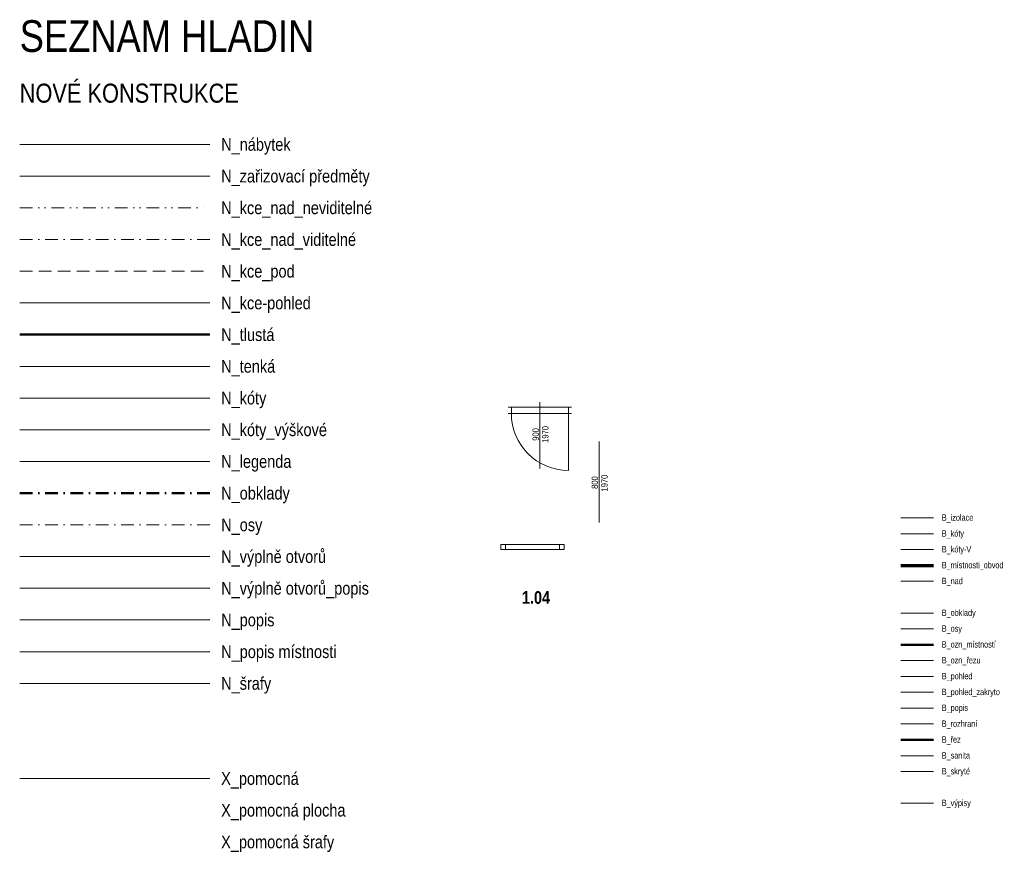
# Model space of a CAD drawing. Header units: millimetres. Extents: x 25686 to 167985, y -33439 to 84378.
# Tile 16 of 19: x 26913 to 42441, y -14795 to -1664. Entities that reach past the tile are written whole.
import ezdxf
from ezdxf.enums import TextEntityAlignment as Align

# ---------------------------------------------------------------- set-up
doc = ezdxf.new("R2010")
doc.units = ezdxf.units.MM
doc.header["$LTSCALE"] = 400
for name, pattern in [('DASHDOT', [1, 0.5, -0.25, 0, -0.25]), ('DASHED', [0.75, 0.5, -0.25]), ('DIVIDE', [1.25, 0.5, -0.25, 0, -0.25, 0, -0.25]), ('DĚLÍCÍ', [31.75, 12.7, -6.35, 0, -6.35, 0, -6.35]), ('ČERCHOVANÁ', [25.4, 12.7, -6.35, 0, -6.35])]:
    doc.linetypes.add(name, pattern=pattern)
doc.layers.get('0').update_dxf_attribs({"color": 250})
for name, color, linetype, lineweight in [('B_izolace', 7, 'Continuous', 18), ('B_kóty', 40, 'Continuous', 18), ('B_kóty-V', 74, 'Continuous', 18), ('B_nad', 7, 'DĚLÍCÍ', 18), ('B_obklady', 7, 'Continuous', 18), ('B_osy', 74, 'ČERCHOVANÁ', 18), ('B_ozn_místností', 74, 'Continuous', 50), ('B_ozn_řezu', 74, 'Continuous', 18), ('B_pohled', 7, 'Continuous', 18), ('B_pohled_zakryto', 5, 'Continuous', 18), ('B_popis', 74, 'Continuous', 18), ('B_rozhraní', 7, 'Continuous', 13), ('B_sanita', 7, 'Continuous', 18), ('B_skryté', 7, 'DASHED', 18), ('B_výpisy', 74, 'Continuous', 18), ('B_řez', 7, 'Continuous', 50), ('N_kce-pohled', 7, 'Continuous', 18), ('N_kce_nad_neviditelné', 7, 'DIVIDE', 18), ('N_kce_nad_viditelné', 7, 'DASHDOT', 18), ('N_kce_pod', 7, 'DASHED', 18), ('N_kóty', 160, 'Continuous', 13), ('N_kóty_výškové', 160, 'Continuous', 13), ('N_legenda', 7, 'Continuous', 13), ('N_nábytek', 7, 'Continuous', 13), ('N_obklady', 2, 'DASHDOT', 50), ('N_osy', 1, 'DASHDOT', 13), ('N_popis', 10, 'Continuous', 13), ('N_popis místnosti', 10, 'Continuous', 13), ('N_tenká', 7, 'Continuous', 18), ('N_tlustá', 7, 'Continuous', 50), ('N_výplně otvorů', 7, 'Continuous', 18), ('N_výplně otvorů_popis', 7, 'Continuous', 18), ('N_zařizovací předměty', 7, 'Continuous', 13), ('N_šrafy', 7, 'Continuous', 13)]:
    doc.layers.add(name, color=color, linetype=linetype, lineweight=lineweight)
doc.layers.add('B_místnosti_obvod', color=74, linetype='Continuous', lineweight=70, plot=False)
doc.layers.add('X_pomocná', color=40, linetype='Continuous', lineweight=18, plot=False)
doc.styles.get("Standard").update_dxf_attribs({"font": 'ARIALN.TTF'})

# ---------------------------------------------------------------- blocks, each defined once
blk = doc.blocks.new('*U100')
at = {"linetype": 'ByBlock'}
for p, q in [((-450, 0), (-500, 0)), ((-450, -100), (-450, 0)), ((0, 78), (0, -971)), ((-450, -100), (-500, -100)), ((450, 0), (450, -100)), ((500, 0), (450, 0)), ((450, -100), (450, -1000)), ((500, -100), (450, -100))]:
    blk.add_line(p, q, dxfattribs=at)
at = {"linetype": 'Continuous'}
for p, q in [((450, 0), (-450, 0)), ((450, -100), (-450, -100))]:
    blk.add_line(p, q, dxfattribs=at)
at = {"linetype": 'ByBlock'}
blk.add_arc((450, -100), 900, 180, 270, dxfattribs=at)
at = {"linetype": 'ByBlock', "flags": 8}
blk.add_attdef('SIRKA', text='', height=100, rotation=90, dxfattribs=at).set_placement((13, -432), align=Align.BOTTOM_CENTER)
blk.add_attdef('VYSKA', text='', height=100, rotation=90, dxfattribs=at).set_placement((35, -432), align=Align.TOP_CENTER)
blk = doc.blocks.new('taf _dyn_okno')
at = {"color": 0}
for p, q in [((0, 75), (1000, 75)), ((0, 75), (0, 0)), ((0, 0), (1000, 0)), ((75, 75), (75, 0)), ((925, 0), (925, 75)), ((1000, 0), (1000, 75))]:
    blk.add_line(p, q, dxfattribs=at)
blk = doc.blocks.new('*U5')
at = {"layer": 'N_výplně otvorů_popis'}
blk.add_line((0, -181), (0, 1094), dxfattribs=at)
at = {"layer": 'N_výplně otvorů_popis', "flags": 8}
blk.add_attdef('SIRKA', text='', height=100, rotation=90, dxfattribs=at).set_placement((13, 448), align=Align.BOTTOM_CENTER)
blk.add_attdef('VYSKA', text='', height=100, rotation=90, dxfattribs=at).set_placement((35, 440), align=Align.TOP_CENTER)

msp = doc.modelspace()

# ---------------------------------------------------------------- linework, layer by layer
at = {"layer": 'B_izolace', "ltscale": 50}
msp.add_line((40811, -9521), (41323, -9521), dxfattribs=at)
at = {"layer": 'B_kóty', "ltscale": 50}
msp.add_line((40811, -9771), (41323, -9771), dxfattribs=at)
at = {"layer": 'B_kóty-V', "ltscale": 50}
msp.add_line((40811, -10021), (41323, -10021), dxfattribs=at)
at = {"layer": 'B_místnosti_obvod', "ltscale": 50}
msp.add_line((40811, -10271), (41323, -10271), dxfattribs=at)
at = {"layer": 'B_nad', "ltscale": 50}
msp.add_line((40811, -10521), (41323, -10521), dxfattribs=at)
at = {"layer": 'B_obklady', "ltscale": 50}
msp.add_line((40811, -11021), (41323, -11021), dxfattribs=at)
at = {"layer": 'B_osy', "ltscale": 50}
msp.add_line((40811, -11271), (41323, -11271), dxfattribs=at)
at = {"layer": 'B_ozn_místností', "ltscale": 50}
msp.add_line((40811, -11521), (41323, -11521), dxfattribs=at)
at = {"layer": 'B_ozn_řezu', "ltscale": 50}
msp.add_line((40811, -11771), (41323, -11771), dxfattribs=at)
at = {"layer": 'B_pohled', "ltscale": 50}
msp.add_line((40811, -12021), (41323, -12021), dxfattribs=at)
at = {"layer": 'B_pohled_zakryto'}
msp.add_line((40811, -12271), (41323, -12271), dxfattribs=at)
at = {"layer": 'B_popis', "ltscale": 50}
msp.add_line((40811, -12521), (41323, -12521), dxfattribs=at)
at = {"layer": 'B_rozhraní', "ltscale": 50}
msp.add_line((40811, -12771), (41323, -12771), dxfattribs=at)
at = {"layer": 'B_sanita', "ltscale": 50}
msp.add_line((40811, -13271), (41323, -13271), dxfattribs=at)
at = {"layer": 'B_skryté', "ltscale": 50}
msp.add_line((40811, -13521), (41323, -13521), dxfattribs=at)
at = {"layer": 'B_výpisy', "ltscale": 50}
msp.add_line((40811, -14021), (41323, -14021), dxfattribs=at)
at = {"layer": 'B_řez', "ltscale": 50}
msp.add_line((40811, -13021), (41323, -13021), dxfattribs=at)
at = {"layer": 'N_kce-pohled'}
msp.add_line((26913, -6131), (29913, -6131), dxfattribs=at)
at = {"layer": 'N_kce_nad_neviditelné'}
msp.add_line((26913, -4631), (29913, -4631), dxfattribs=at)
at = {"layer": 'N_kce_nad_viditelné'}
msp.add_line((26913, -5131), (29913, -5131), dxfattribs=at)
at = {"layer": 'N_kce_pod'}
msp.add_line((26913, -5631), (29913, -5631), dxfattribs=at)
at = {"layer": 'N_kóty'}
msp.add_line((26913, -7631), (29913, -7631), dxfattribs=at)
at = {"layer": 'N_kóty_výškové'}
msp.add_line((26913, -8131), (29913, -8131), dxfattribs=at)
at = {"layer": 'N_legenda'}
msp.add_line((26913, -8631), (29913, -8631), dxfattribs=at)
at = {"layer": 'N_nábytek'}
msp.add_line((26913, -3631), (29913, -3631), dxfattribs=at)
at = {"layer": 'N_obklady'}
msp.add_line((26913, -9131), (29913, -9131), dxfattribs=at)
at = {"layer": 'N_osy'}
msp.add_line((26913, -9631), (29913, -9631), dxfattribs=at)
at = {"layer": 'N_popis'}
msp.add_line((26913, -11131), (29913, -11131), dxfattribs=at)
at = {"layer": 'N_popis místnosti'}
msp.add_line((26913, -11631), (29913, -11631), dxfattribs=at)
at = {"layer": 'N_tenká'}
msp.add_line((26913, -7131), (29913, -7131), dxfattribs=at)
at = {"layer": 'N_tlustá'}
msp.add_line((26913, -6631), (29913, -6631), dxfattribs=at)
at = {"layer": 'N_výplně otvorů'}
msp.add_line((26913, -10131), (29913, -10131), dxfattribs=at)
at = {"layer": 'N_výplně otvorů_popis'}
msp.add_line((26913, -10631), (29913, -10631), dxfattribs=at)
at = {"layer": 'N_zařizovací předměty'}
msp.add_line((26913, -4131), (29913, -4131), dxfattribs=at)
at = {"layer": 'N_šrafy'}
msp.add_line((26913, -12131), (29913, -12131), dxfattribs=at)
at = {"layer": 'X_pomocná'}
msp.add_line((26913, -13631), (29913, -13631), dxfattribs=at)

# ---------------------------------------------------------------- block references
at = {"layer": 'N_výplně otvorů'}
msp.add_blockref('*U100', (35117, -7773), dxfattribs=at).add_auto_attribs({'VYSKA': '1970', 'SIRKA': '900'})
msp.add_blockref('taf _dyn_okno', (34499, -10017), dxfattribs=at)
at = {"layer": 'N_výplně otvorů_popis'}
ref = msp.add_blockref('*U5', (36050, -9412), dxfattribs=at)
ref.add_attrib('VYSKA', '1970', dxfattribs={"height": 100, "rotation": 90}).set_placement((36085, -8972), align=Align.TOP_CENTER)
ref.add_attrib('SIRKA', '800', dxfattribs={"height": 100, "rotation": 90}).set_placement((36063, -8964), align=Align.BOTTOM_CENTER)

# ---------------------------------------------------------------- texts
at = {"layer": 'B_izolace', "ltscale": 50, "width": 0.8}
msp.add_text('B_izolace', height=100, dxfattribs=at).set_placement((41455, -9566))
at = {"layer": 'B_kóty', "ltscale": 50, "width": 0.8}
msp.add_text('B_kóty', height=100, dxfattribs=at).set_placement((41455, -9816))
at = {"layer": 'B_kóty-V', "ltscale": 50, "width": 0.8}
msp.add_text('B_kóty-V', height=100, dxfattribs=at).set_placement((41455, -10066))
at = {"layer": 'B_místnosti_obvod', "ltscale": 50, "width": 0.8}
msp.add_text('B_místnosti_obvod', height=100, dxfattribs=at).set_placement((41455, -10316))
at = {"layer": 'B_nad', "ltscale": 50, "width": 0.8}
msp.add_text('B_nad', height=100, dxfattribs=at).set_placement((41455, -10566))
at = {"layer": 'B_obklady', "ltscale": 50, "width": 0.8}
msp.add_text('B_obklady', height=100, dxfattribs=at).set_placement((41455, -11066))
at = {"layer": 'B_osy', "ltscale": 50, "width": 0.8}
msp.add_text('B_osy', height=100, dxfattribs=at).set_placement((41455, -11316))
at = {"layer": 'B_ozn_místností', "ltscale": 50, "width": 0.8}
msp.add_text('B_ozn_místností', height=100, dxfattribs=at).set_placement((41455, -11566))
at = {"layer": 'B_ozn_řezu', "ltscale": 50, "width": 0.8}
msp.add_text('B_ozn_řezu', height=100, dxfattribs=at).set_placement((41455, -11816))
at = {"layer": 'B_pohled', "ltscale": 50, "width": 0.8}
msp.add_text('B_pohled', height=100, dxfattribs=at).set_placement((41455, -12066))
at = {"layer": 'B_pohled_zakryto', "width": 0.8}
msp.add_text('B_pohled_zakryto', height=100, dxfattribs=at).set_placement((41455, -12316))
at = {"layer": 'B_popis', "ltscale": 50, "width": 0.8}
msp.add_text('B_popis', height=100, dxfattribs=at).set_placement((41455, -12566))
at = {"layer": 'B_rozhraní', "ltscale": 50, "width": 0.8}
msp.add_text('B_rozhraní', height=100, dxfattribs=at).set_placement((41455, -12816))
at = {"layer": 'B_sanita', "ltscale": 50, "width": 0.8}
msp.add_text('B_sanita', height=100, dxfattribs=at).set_placement((41455, -13316))
at = {"layer": 'B_skryté', "ltscale": 50, "width": 0.8}
msp.add_text('B_skryté', height=100, dxfattribs=at).set_placement((41455, -13566))
at = {"layer": 'B_výpisy', "ltscale": 50, "width": 0.8}
msp.add_text('B_výpisy', height=100, dxfattribs=at).set_placement((41455, -14066))
at = {"layer": 'B_řez', "ltscale": 50, "width": 0.8}
msp.add_text('B_řez', height=100, dxfattribs=at).set_placement((41455, -13066))
at = {"layer": 'N_legenda'}
for s, height, p in [('SEZNAM HLADIN', 500, (26913, -2173)), ('NOVÉ KONSTRUKCE', 300, (26913, -2973))]:
    msp.add_text(s, height=height, dxfattribs=at).set_placement(p)
for s, p in [('N_nábytek', (30090, -3631)), ('N_zařizovací předměty', (30090, -4131)), ('N_kce_nad_neviditelné', (30090, -4631)), ('N_kce_nad_viditelné', (30090, -5131)), ('N_kce_pod', (30090, -5631)), ('N_kce-pohled', (30090, -6131)), ('N_tlustá', (30090, -6631)), ('N_tenká', (30090, -7131)), ('N_kóty', (30090, -7631)), ('N_kóty_výškové', (30090, -8131)), ('N_legenda', (30090, -8631)), ('N_obklady', (30090, -9131)), ('N_osy', (30090, -9631)), ('N_výplně otvorů', (30090, -10131)), ('N_výplně otvorů_popis', (30090, -10631)), ('N_popis', (30090, -11131)), ('N_popis místnosti', (30090, -11631)), ('N_šrafy', (30090, -12131)), ('X_pomocná', (30090, -13631)), ('X_pomocná plocha', (30090, -14131)), ('X_pomocná šrafy', (30090, -14631))]:
    msp.add_text(s, height=200, dxfattribs=at).set_placement(p, align=Align.MIDDLE_LEFT)
at = {"layer": 'N_popis místnosti', "insert": (34832, -10676), "char_height": 200, "attachment_point": 1}
msp.add_mtext_dynamic_manual_height_columns('{\\fArial Narrow|b1|i0|c238|p34;1.04}', width=1942.81, gutter_width=12.5, heights=[0], dxfattribs=at)

doc.saveas('drawing.dxf')
